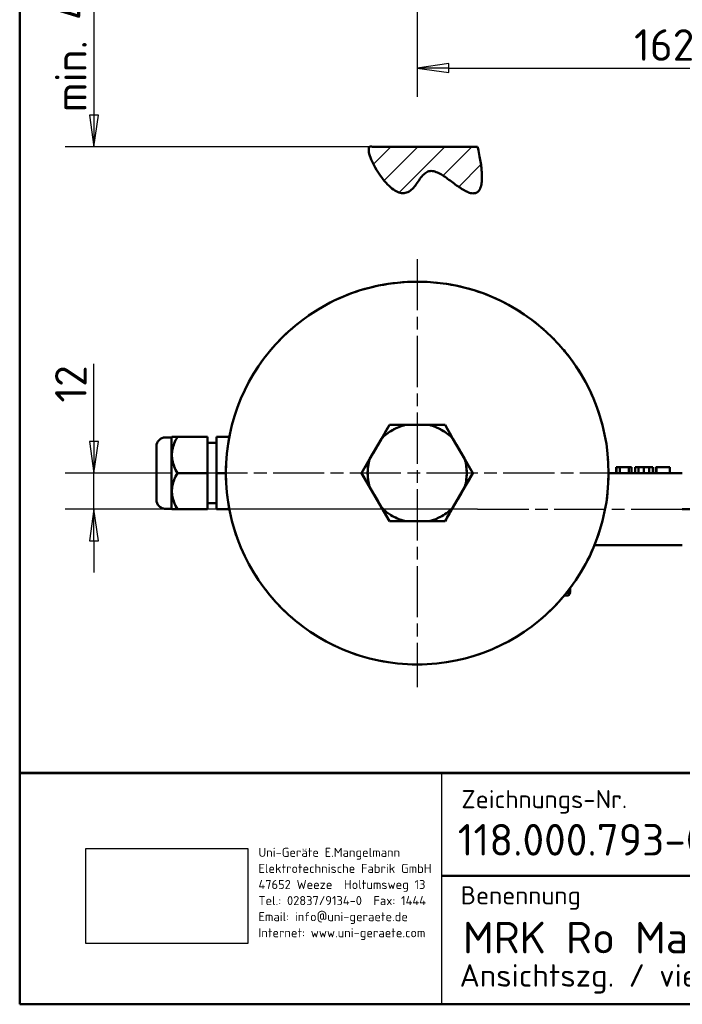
# Model space of a CAD drawing. Header units: millimetres. Extents: x 0 to 630, y 0 to 891.
# Tile 1 of 16: x 30 to 250, y 30 to 357. Entities that reach past the tile are written whole.
import ezdxf
from ezdxf.enums import TextEntityAlignment as Align

# ---------------------------------------------------------------- set-up
doc = ezdxf.new("R2010")
doc.units = ezdxf.units.MM
doc.header["$LTSCALE"] = 3
doc.header["$XCLIPFRAME"] = 0
doc.linetypes.add('CHAIN', pattern=[0.35429999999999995, 0.2362, -0.0295, 0.0591, -0.0295])
doc.linetypes.add('LONG_DASH_DOTTED', pattern=[0.30010000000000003, 0.2362, -0.0295, 0.0049, -0.0295])
for name, color, linetype, lineweight in [('Bemaßungen(DIN)', 7, 'Continuous', 25), ('Mittellinie(DIN)', 4, 'CHAIN', 25), ('Mittelpunktmarkierung(DIN)', 4, 'CHAIN', 25), ('Rahmen_0', 179, 'Continuous', 50), ('Schraffur', 230, 'Continuous', 25), ('Sichtbare Kanten(DIN)', 7, 'Continuous', 50), ('Skizziergeometrie(DIN)', 179, 'Continuous', 50), ('Skizzierlinie(DIN)', 179, 'Continuous', 25), ('Symbole(DIN)', 179, 'Continuous', 25), ('Überlagerung [Formatvorlage Phantomlinien(DIN)]', 179, 'LONG_DASH_DOTTED', 50)]:
    doc.layers.add(name, color=color, linetype=linetype, lineweight=lineweight)
doc.styles.add('Aktuell-DIN', font='isocpeur.ttf')
doc.styles.add('STANDARD-BSI~0', font='isocpeur.ttf')
doc.dimstyles.new('STANDARD-DIN', dxfattribs={"dimscale": 3, "dimtxt": 3.5, "dimasz": 3.5, "dimexe": 3.174999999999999, "dimexo": 0, "dimgap": 0.8, "dimtad": 1, "dimrnd": 1e-08, "dimtxsty": 'STANDARD-BSI~0', "dimblk": 'Filled-1', "dimcen": 0.09, "dimdle": 10, "dimclrd": 5, "dimclre": 5, "dimclrt": 250, "dimadec": 1, "dimazin": 2, "dimtfac": 0.7142857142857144, "dimtdec": 3, "dimtmove": 0, "dimatfit": 3, "dimfxl": 1, "dimtolj": 1, "dimlwd": 25, "dimlwe": 25, "dimarcsym": 0})
picture_1 = doc.add_image_def('image1.bmp', size_in_pixel=(606, 355))

# ---------------------------------------------------------------- blocks, each defined once
blk = doc.blocks.new('Ränder Default Border')
at = {"layer": 'Rahmen_0', "flags": 128}
blk.add_lwpolyline([(10, 10), (10, 287.0000076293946), (200, 287.0000076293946), (200, 10), (10, 10)], dxfattribs=at)
blk = doc.blocks.new('Schriftfelder DIN-UNI-Doku')
at = {"layer": 'Skizziergeometrie(DIN)'}
for p, q in [((290.0227314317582, 125.6332777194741), (100.0227314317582, 125.6332777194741)), ((100.0227314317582, 125.6332777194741), (100.0227314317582, 100)), ((100.0227314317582, 125.5910008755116), (290.0000000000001, 125.5910008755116)), ((146.7999999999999, 114.2226163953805), (220.64856944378, 114.2226163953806)), ((100.0227314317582, 100), (290, 100))]:
    blk.add_line(p, q, dxfattribs=at)
at = {"layer": 'Skizzierlinie(DIN)', "linetype": 'Continuous'}
blk.add_line((146.8, 100), (146.7999999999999, 125.5910008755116), dxfattribs=at)
at = {"layer": 'Symbole(DIN)', "color": 7, "char_height": 2.000000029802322, "attachment_point": 1, "style": 'Aktuell-DIN'}
for s, insert, width in [('\\fISOCPEUR|b0|i0;\\H2.0000;Zeichnungs-Nr.', (148.9639915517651, 123.727242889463), 35.14587594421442), ('\\fISOCPEUR|b0|i0;\\H2.0000;Benennung', (148.8820425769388, 113.0792704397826), 30)]:
    blk.add_mtext(s, dxfattribs=dict(at, insert=insert, width=width))
at = {"layer": 'Symbole(DIN)', "color": 179, "insert": (126.4775650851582, 117.3312824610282), "char_height": 1.000000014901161, "width": 20.29081130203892, "attachment_point": 1, "line_spacing_factor": 1.068348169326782, "style": 'Aktuell-DIN'}
blk.add_mtext('\\fISOCPEUR|b0|i0;\\H1.0000;Uni-Geräte E.Mangelmann\\PElektrotechnische Fabrik GmbH\\P47652 Weeze  Holtumsweg 13\\PTel.: 02837/9134-0  Fax: 1444\\PEmail: info@uni-geraete.de\\PInternet: www.uni-geraete.com', dxfattribs=at)
at = {"layer": 'Symbole(DIN)', "color": 7, "style": 'Aktuell-DIN'}
for tag, p in [('ERSTELLUNGSDATUM', (230.2395898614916, 117.5220630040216)), ('AUTOR', (249.1550728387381, 117.5539797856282)), ('KONTROLLDATUM', (230.6143338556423, 113.2701266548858)), ('KONTROLLIERT_VON', (249.5025282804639, 113.1039797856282))]:
    blk.add_attdef(tag, text='', height=2.000000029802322, dxfattribs=at).set_placement(p, align=Align.BOTTOM_LEFT)
for tag, p in [('BAUTEILNUMMER', (148.5564538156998, 118.2250018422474)), ('TITEL', (149.1291043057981, 107.3922545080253))]:
    blk.add_attdef(tag, text='', height=3.499999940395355, dxfattribs=at).set_placement(p, align=Align.MIDDLE_LEFT)
blk.add_attdef('FirstViewScale', text='', height=3.499999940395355, dxfattribs=at).set_placement((276.7076507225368, 117.0013719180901), align=Align.TOP_CENTER)
for tag, p in [('Blattnummer', (240.4759100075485, 106.0947498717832)), ('Blattgröße', (277.0872062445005, 105.8656012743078))]:
    blk.add_attdef(tag, text='', height=2.000000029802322, dxfattribs=at).set_placement(p, align=Align.MIDDLE_CENTER)
blk.add_attdef('BTL_BE2', text='', height=2.5, dxfattribs=at).set_placement((148.7646904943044, 104.4475900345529), align=Align.TOP_LEFT)
image = blk.add_image(picture_1, insert=(107.3533959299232, 106.723864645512), size_in_units=(17.966900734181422, 10.52516462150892))
image.set_boundary_path([(-0.5, -0.5), (605.4999999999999, 354.5)])
image.dxf.clipping = 0
blk = doc.blocks.new('Filled-1')
at = {"color": 0}
for p, q in [((0, 0), (-1, 0.1428571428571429)), ((-1, 0.1428571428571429), (-1, -0.1428571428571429)), ((-1, 0), (0, 0)), ((-1, -0.1428571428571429), (0, 0))]:
    blk.add_line(p, q, dxfattribs=at)
at = {"color": 0, "flags": 128}
blk.add_lwpolyline([(-1, -0.1428571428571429), (0, 0), (-1, 0.1428571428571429), (-1, -0.1428571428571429)], dxfattribs=at)
at = {"color": 0}
blk.add_solid([(-1, -0.1428571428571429), (0, 0), (-1, 0.1428571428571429), (-1, -0.1428571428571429)], dxfattribs=at)
blk = doc.blocks.new('*D20')
at = {"layer": 'Bemaßungen(DIN)', "color": 5, "linetype": 'Continuous', "lineweight": 25}
for p, q in [((324.1447602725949, 391.9799302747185), (324.1447602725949, 331.6365285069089)), ((162.1447602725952, 366.132392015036), (162.1447602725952, 331.6365285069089)), ((172.6447602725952, 341.1615285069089), (313.6447602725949, 341.1615285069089))]:
    blk.add_line(p, q, dxfattribs=at)
at = {"layer": 'Defpoints', "color": 0, "linetype": 'Continuous'}
for p in [(324.1447602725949, 391.9799302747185), (162.1447602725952, 366.132392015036), (324.1447602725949, 341.1615285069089)]:
    blk.add_point(p, dxfattribs=at)
at = {"layer": 'Bemaßungen(DIN)', "color": 5, "linetype": 'Continuous', "lineweight": 25, "xscale": 10.5, "yscale": 10.5, "zscale": 10.5, "rotation": 180}
blk.add_blockref('Filled-1', (162.1447602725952, 341.1615285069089), dxfattribs=at)
at = {"layer": 'Bemaßungen(DIN)', "color": 5, "linetype": 'Continuous', "lineweight": 25, "xscale": 10.5, "yscale": 10.5, "zscale": 10.5}
blk.add_blockref('Filled-1', (324.1447602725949, 341.1615285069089), dxfattribs=at)
at = {"layer": 'Bemaßungen(DIN)', "color": 250, "linetype": 'Continuous', "lineweight": 25, "true_color": 0x3f3f3f, "insert": (234.2197602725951, 354.0615285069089), "char_height": 10.5, "attachment_point": 1, "style": 'STANDARD-BSI~0'}
blk.add_mtext('\\A1;162', dxfattribs=at)
blk = doc.blocks.new('*D27')
at = {"layer": 'Bemaßungen(DIN)', "color": 5, "linetype": 'Continuous', "lineweight": 25}
for p, q in [((146.3241428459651, 375.0229251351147), (45.13239804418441, 375.0229251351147)), ((54.6573980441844, 364.5229251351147), (54.65739804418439, 325.5229251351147)), ((147.1691366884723, 315.0229251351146), (45.13239804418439, 315.0229251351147))]:
    blk.add_line(p, q, dxfattribs=at)
at = {"layer": 'Defpoints', "color": 0, "linetype": 'Continuous'}
for p in [(146.3241428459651, 375.0229251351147), (54.65739804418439, 315.0229251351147), (147.1691366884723, 315.0229251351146)]:
    blk.add_point(p, dxfattribs=at)
at = {"layer": 'Bemaßungen(DIN)', "color": 5, "linetype": 'Continuous', "lineweight": 25, "xscale": 10.5, "yscale": 10.5, "zscale": 10.5}
for p, rotation in [((54.6573980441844, 375.0229251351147), 90), ((54.65739804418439, 315.0229251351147), 270)]:
    blk.add_blockref('Filled-1', p, dxfattribs=dict(at, rotation=rotation))
at = {"layer": 'Bemaßungen(DIN)', "color": 250, "linetype": 'Continuous', "lineweight": 25, "true_color": 0x3f3f3f, "insert": (41.74944349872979, 319.8229251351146), "char_height": 10.5, "attachment_point": 1, "rotation": 90, "style": 'STANDARD-BSI~0'}
blk.add_mtext('\\A1; min. 45', dxfattribs=at)
blk = doc.blocks.new('*D28')
at = {"layer": 'Bemaßungen(DIN)', "color": 5, "linetype": 'Continuous', "lineweight": 25}
for p, q in [((54.65739804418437, 217.04771974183), (54.65739804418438, 242.84771974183)), ((75.44184299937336, 206.54771974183), (45.13239804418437, 206.54771974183)), ((54.65739804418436, 194.5477197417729), (54.65739804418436, 206.54771974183)), ((182.2126234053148, 194.5477197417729), (45.13239804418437, 194.5477197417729)), ((54.65739804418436, 184.0477197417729), (54.65739804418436, 173.5477197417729))]:
    blk.add_line(p, q, dxfattribs=at)
at = {"layer": 'Defpoints', "color": 0, "linetype": 'Continuous'}
for p in [(75.44184299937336, 206.54771974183), (54.65739804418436, 194.5477197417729), (182.2126234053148, 194.5477197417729)]:
    blk.add_point(p, dxfattribs=at)
at = {"layer": 'Bemaßungen(DIN)', "color": 5, "linetype": 'Continuous', "lineweight": 25, "xscale": 10.5, "yscale": 10.5, "zscale": 10.5}
for p, rotation in [((54.65739804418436, 206.54771974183), 270), ((54.65739804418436, 194.5477197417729), 90)]:
    blk.add_blockref('Filled-1', p, dxfattribs=dict(at, rotation=rotation))
at = {"layer": 'Bemaßungen(DIN)', "color": 250, "linetype": 'Continuous', "lineweight": 25, "true_color": 0x3f3f3f, "insert": (41.75739804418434, 229.94771974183), "char_height": 10.5, "attachment_point": 1, "rotation": 90, "style": 'STANDARD-BSI~0'}
blk.add_mtext('\\A1;12', dxfattribs=at)

msp = doc.modelspace()

# ---------------------------------------------------------------- hatches: boundary and pattern name
at = {"layer": 'Schraffur'}
h = msp.add_hatch(dxfattribs=at)
h.set_pattern_fill('ANSI31', color=256, scale=50.8, style=0)
h.set_pattern_definition([(44.99999999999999, (0, 0), (-4.490128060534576, 4.490128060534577), [])])
edge = h.paths.add_edge_path()
edge.add_spline(control_points=[(182.2174401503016, 315.0229251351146), (186.5152141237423, 296.4713212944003), (179.7433104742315, 294.1072348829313), (160.9550524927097, 325.1125715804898), (159.999286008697, 283.4545679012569), (141.6751271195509, 316.7097897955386), (147.1691366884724, 315.0229251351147)], knot_values=[0, 0, 0, 0, 0, 0.436298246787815, 0.5895249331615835, 1, 1, 1, 1, 1], degree=4, periodic=0)
edge.add_line((147.1691366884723, 315.0229251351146), (182.2174401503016, 315.0229251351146))

# ---------------------------------------------------------------- linework, layer by layer
msp.add_line((147.1691366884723, 315.0229251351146, 30), (182.2174401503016, 315.0229251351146, 30))
msp.add_open_spline([(182.2174401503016, 315.0229251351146), (186.5152141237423, 296.4713212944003), (179.7433104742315, 294.1072348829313), (160.9550524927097, 325.1125715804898), (159.999286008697, 283.4545679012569), (141.6751271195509, 316.7097897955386), (147.1691366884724, 315.0229251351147)], degree=4, knots=[0, 0, 0, 0, 0, 0.436298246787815, 0.5895249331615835, 1, 1, 1, 1, 1])
at = {"layer": 'Mittellinie(DIN)', "linetype": 'CHAIN', "ltscale": 23.99096870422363}
msp.add_line((182.2126234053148, 194.5477197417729), (401.1883979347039, 194.547719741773), dxfattribs=at)
at = {"layer": 'Mittelpunktmarkierung(DIN)', "linetype": 'CHAIN', "ltscale": 23.99096870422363}
for p, q in [((162.1447602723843, 277.6477197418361), (162.1447602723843, 135.4477197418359)), ((233.2447602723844, 206.547719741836), (70.60992297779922, 206.547719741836))]:
    msp.add_line(p, q, dxfattribs=at)
at = {"layer": 'Sichtbare Kanten(DIN)'}
for p, q in [((150.2525643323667, 217.9498331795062), (152.907156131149, 222.5477199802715)), ((152.907156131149, 222.5477199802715), (158.2163382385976, 222.5477199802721)), ((166.0731822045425, 222.5477197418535), (158.2163383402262, 222.5477197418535)), ((166.0731823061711, 222.5477199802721), (171.3823644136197, 222.5477199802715)), ((171.3823644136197, 222.5477199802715), (174.0369562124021, 217.9498331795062)), ((80.44184299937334, 218.404126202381), (78.44184299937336, 218.404126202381)), ((80.44184299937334, 218.404126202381), (80.58543653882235, 218.54771974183)), ((80.44184299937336, 218.404126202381), (80.44184299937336, 194.691313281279)), ((80.58543583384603, 218.5477196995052), (82.4418439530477, 218.5477195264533)), ((92.4418429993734, 218.547719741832), (82.4418429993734, 218.547719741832)), ((92.44184299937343, 206.5477197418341), (92.4418429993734, 218.547719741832)), ((95.4418429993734, 216.54771974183), (92.44184299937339, 216.54771974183)), ((99.68709460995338, 218.547719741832), (95.4418429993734, 218.547719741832)), ((95.4418429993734, 218.547719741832), (95.44184299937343, 206.5477197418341)), ((150.2525647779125, 217.9498329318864), (146.3241428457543, 211.1456065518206)), ((177.9653776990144, 211.1456065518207), (174.0369557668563, 217.9498329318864)), ((75.44184299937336, 197.6913132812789), (75.44184299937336, 215.404126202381)), ((143.6695519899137, 206.547719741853), (146.3241425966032, 211.1456065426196)), ((177.9653779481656, 211.1456065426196), (180.6199685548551, 206.547719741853)), ((92.44184299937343, 206.5477197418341), (82.4418429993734, 206.5477197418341)), ((92.4418429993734, 194.547719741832), (92.44184299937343, 206.5477197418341)), ((95.44184299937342, 206.5477197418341), (95.4418429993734, 194.547719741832)), ((98.5447602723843, 206.5477197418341), (95.44184299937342, 206.5477197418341)), ((146.3241425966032, 201.9498329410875), (143.6695519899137, 206.547719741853)), ((180.6199685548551, 206.5477197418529), (177.9653779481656, 201.9498329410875)), ((250.266375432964, 206.5477197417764), (225.7447602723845, 206.5477197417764)), ((228.3951290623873, 208.5477197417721), (228.2835436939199, 208.547719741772)), ((228.28354369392, 206.5477197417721), (228.2835436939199, 208.547719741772)), ((229.4877357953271, 208.5477197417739), (228.3951290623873, 208.5477197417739)), ((228.3951290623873, 206.5477197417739), (228.3951290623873, 208.5477197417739)), ((232.5191383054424, 208.547719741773), (229.4877357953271, 208.5477197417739)), ((229.4877357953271, 206.5477197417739), (229.4877357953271, 208.5477197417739)), ((233.3281322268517, 208.5477197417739), (232.5191383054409, 208.5477197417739)), ((232.5191383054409, 206.5477197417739), (232.5191383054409, 208.5477197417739)), ((233.3281322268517, 206.5477197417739), (233.3281322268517, 208.5477197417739)), ((235.676074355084, 208.5477197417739), (234.5927664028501, 208.5477197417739)), ((234.5927664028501, 206.5477197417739), (234.5927664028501, 208.5477197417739)), ((237.1406323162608, 208.5477197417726), (235.676074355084, 208.5477197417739)), ((235.676074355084, 206.5477197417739), (235.676074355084, 208.5477197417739)), ((237.4660932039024, 208.5477195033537), (237.1406327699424, 208.547719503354)), ((237.4660896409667, 206.5477197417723), (237.4660896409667, 208.5477197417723)), ((237.7590047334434, 208.547719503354), (237.4660932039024, 208.5477195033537)), ((239.2049616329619, 208.5477197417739), (237.7590012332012, 208.5477197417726)), ((240.418452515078, 208.5477197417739), (239.2049616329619, 208.5477197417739)), ((239.2049616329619, 206.5477197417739), (239.2049616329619, 208.5477197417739)), ((240.418452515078, 206.5477197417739), (240.418452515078, 208.5477197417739)), ((241.6458915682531, 208.5477197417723), (241.5064098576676, 208.5477197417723)), ((241.5064098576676, 206.5477197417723), (241.5064098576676, 208.5477197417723)), ((246.0628124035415, 208.5477197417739), (241.645891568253, 208.5477197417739)), ((241.645891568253, 206.5477197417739), (241.645891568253, 208.5477197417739)), ((246.0628124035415, 206.5477197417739), (246.0628124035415, 208.5477197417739)), ((146.3241428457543, 201.9498329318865), (150.2525647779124, 195.1456065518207)), ((174.0369557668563, 195.1456065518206), (177.9653776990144, 201.9498329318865)), ((95.4418429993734, 196.54771974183), (92.44184299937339, 196.54771974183)), ((80.44184299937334, 194.691313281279), (78.44184299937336, 194.691313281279)), ((80.44184299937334, 194.691313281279), (80.58543653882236, 194.5477197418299)), ((82.4418439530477, 194.5477196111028), (80.58543583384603, 194.5477197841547)), ((92.4418429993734, 194.547719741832), (82.4418429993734, 194.547719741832)), ((99.6870946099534, 194.547719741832), (95.4418429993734, 194.547719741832)), ((152.907156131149, 190.5477195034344), (150.2525643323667, 195.145606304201)), ((174.0369562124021, 195.145606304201), (171.3823644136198, 190.5477195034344)), ((250.1910220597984, 194.5477197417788), (259.4594155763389, 194.5477197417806)), ((158.2163382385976, 190.547719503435), (152.907156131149, 190.5477195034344)), ((158.2163383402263, 190.5477197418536), (166.0731822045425, 190.5477197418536)), ((171.3823644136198, 190.5477195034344), (166.0731823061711, 190.547719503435)), ((221.042637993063, 182.5477197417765), (250.266375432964, 182.5477197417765)), ((212.944860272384, 166.8345163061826), (212.944860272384, 168.2814181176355)), ((211.0030789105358, 165.8313262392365), (212.3643036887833, 165.8313262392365)), ((211.7481467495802, 166.742392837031), (212.3643036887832, 166.742392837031)), ((212.943678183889, 166.8324688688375), (212.4248610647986, 165.9338512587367)), ((212.944860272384, 166.8345163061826), (212.9436781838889, 166.8324688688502))]:
    msp.add_line(p, q, dxfattribs=at)
at = {"layer": 'Sichtbare Kanten(DIN)', "flags": 128}
for points in [[(82.4418439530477, 218.5477195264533), (82.1262969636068, 217.9805986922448), (81.8448414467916, 217.4322747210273), (81.59548422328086, 216.9004208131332), (81.37651106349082, 216.3829121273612), (81.1864604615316, 215.8777875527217), (81.02409025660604, 215.3832245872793), (80.88836571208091, 214.8975173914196), (80.77843328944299, 214.4190551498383), (80.6936182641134, 213.9463005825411), (80.6333961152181, 213.4777782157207), (80.59740921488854, 213.0120524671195), (80.58543583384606, 212.5477194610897), (80.59740921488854, 212.0833867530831), (80.6333961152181, 211.6176615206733), (80.6936182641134, 211.1491390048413), (80.77843328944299, 210.6763849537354), (80.88836571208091, 210.1979221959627), (81.02409025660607, 209.7122151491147), (81.18646046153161, 209.2176521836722), (81.37651106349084, 208.7125270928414), (81.59548422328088, 208.195018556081), (81.84484144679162, 207.6631655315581), (82.1262969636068, 207.1148405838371), (82.44184395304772, 206.5477193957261)], [(82.44184395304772, 206.5477193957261), (82.1262969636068, 205.9805985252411), (81.84484144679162, 205.4322742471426), (81.59548422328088, 204.9004206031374), (81.37651106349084, 204.3829121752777), (81.18646046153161, 203.8777871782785), (81.02409025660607, 203.3832242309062), (80.88836571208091, 202.8975170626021), (80.77843328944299, 202.4190543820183), (80.6936182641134, 201.9463002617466), (80.6333961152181, 201.4777776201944), (80.59740921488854, 201.0120526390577), (80.58543583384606, 200.5477195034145), (80.59740921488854, 200.0833863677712), (80.6333961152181, 199.6176613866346), (80.6936182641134, 199.1491387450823), (80.77843328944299, 198.6763846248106), (80.88836571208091, 198.1979219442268), (81.02409025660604, 197.7122147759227), (81.1864604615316, 197.2176518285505), (81.37651106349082, 196.7125268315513), (81.59548422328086, 196.1950184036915), (81.8448414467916, 195.6631647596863), (82.1262969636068, 195.1148404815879), (82.4418439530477, 194.5477196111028)], [(212.3643037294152, 166.7423930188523), (212.382576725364, 166.7967479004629), (212.4005174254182, 166.8508141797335), (212.41812880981, 166.9045987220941), (212.4354141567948, 166.9581083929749), (212.4523758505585, 167.0113492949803), (212.4690168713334, 167.0643280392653), (212.4853401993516, 167.1170509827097), (212.5013479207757, 167.169524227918), (212.5170427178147, 167.2217543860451), (212.5324272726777, 167.2737475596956), (212.5475036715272, 167.3255093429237), (212.5622745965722, 167.377046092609), (212.5767418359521, 167.4283636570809), (212.5909077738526, 167.4794681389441), (212.6047747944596, 167.5303648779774), (212.6183443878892, 167.5810599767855), (212.6316186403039, 167.6315590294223), (212.6445999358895, 167.6818676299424), (212.6572897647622, 167.7319913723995), (212.6696893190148, 167.7819358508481), (212.6818015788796, 167.8317064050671), (212.693627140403, 167.8813087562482), (212.7051677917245, 167.9307481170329), (212.7164253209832, 167.9800297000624)], [(212.943678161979, 166.8324689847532), (212.9406919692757, 166.8288736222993), (212.93589737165, 166.8252834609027), (212.9293033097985, 166.821695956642), (212.9209169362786, 166.8181086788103), (212.910741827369, 166.8145188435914), (212.8987797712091, 166.8109239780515), (212.8850295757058, 166.8073217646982), (212.8694882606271, 166.8037091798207), (212.8521498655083, 166.8000841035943), (212.833005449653, 166.7964438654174), (212.8120436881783, 166.7927857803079), (212.7892520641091, 166.7891077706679), (212.7646126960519, 166.7854065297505), (212.7381082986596, 166.7816800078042), (212.7097168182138, 166.777925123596), (212.6794132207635, 166.7741396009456), (212.6471718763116, 166.7703201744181), (212.6129614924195, 166.766464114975), (212.5767501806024, 166.7625685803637), (212.53850188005, 166.7586308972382), (212.4981769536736, 166.7546476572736), (212.455733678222, 166.7506158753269), (212.4111255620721, 166.7465320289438), (212.3643037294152, 166.7423930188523)], [(212.3643037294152, 165.8313264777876), (212.3899820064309, 165.8742426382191), (212.415001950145, 165.9168404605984), (212.4393716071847, 165.9591301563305), (212.4630990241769, 166.0011225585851), (212.4861916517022, 166.0428264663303), (212.5086572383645, 166.0842532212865), (212.5305026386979, 166.125411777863), (212.5517347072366, 166.1663115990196), (212.5723597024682, 166.2069623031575), (212.5923838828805, 166.2473730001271), (212.6118132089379, 166.2875536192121), (212.6306530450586, 166.3275122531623), (212.6489093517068, 166.3672581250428), (212.6665868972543, 166.406799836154), (212.6836904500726, 166.4461464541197), (212.7002247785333, 166.4853061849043), (212.7161940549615, 166.5242874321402), (212.7316024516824, 166.5630990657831), (212.7464541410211, 166.6017491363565), (212.7607521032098, 166.6402454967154), (212.7745005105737, 166.6785967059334), (212.787702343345, 166.7168105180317), (212.8003599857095, 166.7548952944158), (212.8124764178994, 166.7928584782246)]]:
    msp.add_lwpolyline(points, dxfattribs=at)
at = {"layer": 'Sichtbare Kanten(DIN)'}
msp.add_circle((162.1447602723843, 206.547719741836), 63.6000000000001, dxfattribs=at)
for centre, radius, start, end in [((162.1447602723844, 206.5477197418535), 16.47520861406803, 103.7947482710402, 136.2052517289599), ((162.1447602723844, 206.5477197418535), 16.47520861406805, 43.7947482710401, 76.20525172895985), ((78.44184299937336, 215.404126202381), 3.000000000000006, 90, 180), ((162.1447602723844, 206.5477197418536), 16.475208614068, 163.7947482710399, 196.2052517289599), ((162.1447602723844, 206.5477197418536), 16.47520861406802, 343.7947482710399, 16.20525172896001), ((78.44184299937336, 197.6913132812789), 3.000000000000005, 180, 270), ((162.1447602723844, 206.5477197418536), 16.475208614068, 223.7947482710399, 256.2052517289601), ((162.1447602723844, 206.5477197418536), 16.47520861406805, 283.79474827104, 316.20525172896)]:
    msp.add_arc(centre, radius, start, end, dxfattribs=at)
at = {"layer": 'Skizziergeometrie(DIN)'}
msp.add_line((147.1691366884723, 315.0229251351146), (182.2174401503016, 315.0229251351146), dxfattribs=at)
msp.add_open_spline([(147.1691366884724, 315.0229251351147), (141.6751271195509, 316.7097897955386), (159.999286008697, 283.4545679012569), (160.9550524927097, 325.1125715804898), (179.7433104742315, 294.1072348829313), (186.5152141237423, 296.4713212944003), (182.2174401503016, 315.0229251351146)], degree=4, knots=[0, 0, 0, 0, 0, 0.4104750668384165, 0.5637017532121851, 1, 1, 1, 1, 1], dxfattribs=at)
at = {"layer": 'Überlagerung [Formatvorlage Phantomlinien(DIN)]', "ltscale": 2.486324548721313}
for p, q in [((150.2525643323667, 217.9498331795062), (152.907156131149, 222.5477199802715)), ((171.3823644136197, 222.5477199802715), (174.0369562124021, 217.9498331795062)), ((152.907156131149, 190.5477195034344), (150.2525643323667, 195.145606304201)), ((174.0369562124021, 195.145606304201), (171.3823644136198, 190.5477195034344))]:
    msp.add_line(p, q, dxfattribs=at)
at = {"layer": 'Überlagerung [Formatvorlage Phantomlinien(DIN)]', "ltscale": 2.486324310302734}
for p, q in [((152.907156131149, 222.5477199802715), (158.2163382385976, 222.5477199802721)), ((166.0731823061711, 222.5477199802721), (171.3823644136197, 222.5477199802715)), ((143.6695519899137, 206.547719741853), (146.3241425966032, 211.1456065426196)), ((177.9653779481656, 211.1456065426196), (180.6199685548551, 206.547719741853)), ((146.3241425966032, 201.9498329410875), (143.6695519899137, 206.547719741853)), ((180.6199685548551, 206.5477197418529), (177.9653779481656, 201.9498329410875)), ((158.2163382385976, 190.547719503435), (152.907156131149, 190.5477195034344)), ((171.3823644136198, 190.5477195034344), (166.0731823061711, 190.547719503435))]:
    msp.add_line(p, q, dxfattribs=at)
at = {"layer": 'Überlagerung [Formatvorlage Phantomlinien(DIN)]', "ltscale": 3.435694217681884}
for p, q in [((166.0731822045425, 222.5477197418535), (158.2163383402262, 222.5477197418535)), ((150.2525647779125, 217.9498329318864), (146.3241428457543, 211.1456065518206)), ((177.9653776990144, 211.1456065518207), (174.0369557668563, 217.9498329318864)), ((146.3241428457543, 201.9498329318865), (150.2525647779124, 195.1456065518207)), ((174.0369557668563, 195.1456065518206), (177.9653776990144, 201.9498329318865)), ((158.2163383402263, 190.5477197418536), (166.0731822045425, 190.5477197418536))]:
    msp.add_line(p, q, dxfattribs=at)
at = {"layer": 'Überlagerung [Formatvorlage Phantomlinien(DIN)]', "ltscale": 0.8744990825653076}
for p, q in [((80.44184299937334, 218.404126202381), (78.44184299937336, 218.404126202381)), ((228.28354369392, 206.5477197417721), (228.2835436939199, 208.547719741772)), ((228.3951290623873, 206.5477197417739), (228.3951290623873, 208.5477197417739)), ((229.4877357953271, 206.5477197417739), (229.4877357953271, 208.5477197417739)), ((232.5191383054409, 206.5477197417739), (232.5191383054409, 208.5477197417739)), ((233.3281322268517, 206.5477197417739), (233.3281322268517, 208.5477197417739)), ((234.5927664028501, 206.5477197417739), (234.5927664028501, 208.5477197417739)), ((235.676074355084, 206.5477197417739), (235.676074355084, 208.5477197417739)), ((237.4660896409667, 206.5477197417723), (237.4660896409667, 208.5477197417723)), ((239.2049616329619, 206.5477197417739), (239.2049616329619, 208.5477197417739)), ((240.418452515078, 206.5477197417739), (240.418452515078, 208.5477197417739)), ((241.5064098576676, 206.5477197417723), (241.5064098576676, 208.5477197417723)), ((241.645891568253, 206.5477197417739), (241.645891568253, 208.5477197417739)), ((246.0628124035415, 206.5477197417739), (246.0628124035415, 208.5477197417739)), ((80.44184299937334, 194.691313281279), (78.44184299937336, 194.691313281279))]:
    msp.add_line(p, q, dxfattribs=at)
at = {"layer": 'Überlagerung [Formatvorlage Phantomlinien(DIN)]', "ltscale": 0.0887032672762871}
for p, q in [((80.44184299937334, 218.404126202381), (80.58543653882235, 218.54771974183)), ((80.44184299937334, 194.691313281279), (80.58543653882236, 194.5477197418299))]:
    msp.add_line(p, q, dxfattribs=at)
at = {"layer": 'Überlagerung [Formatvorlage Phantomlinien(DIN)]', "ltscale": 16.28843307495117}
msp.add_line((80.44184299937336, 218.404126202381), (80.44184299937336, 194.691313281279), dxfattribs=at)
at = {"layer": 'Überlagerung [Formatvorlage Phantomlinien(DIN)]', "ltscale": 3.165490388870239}
msp.add_line((80.58543583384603, 218.5477196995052), (82.4418439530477, 218.5477195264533), dxfattribs=at)
at = {"layer": 'Überlagerung [Formatvorlage Phantomlinien(DIN)]', "ltscale": 4.372895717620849}
for p, q in [((92.4418429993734, 218.547719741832), (82.4418429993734, 218.547719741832)), ((92.44184299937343, 206.5477197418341), (82.4418429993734, 206.5477197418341)), ((92.4418429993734, 194.547719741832), (82.4418429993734, 194.547719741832))]:
    msp.add_line(p, q, dxfattribs=at)
at = {"layer": 'Überlagerung [Formatvorlage Phantomlinien(DIN)]', "ltscale": 6.059300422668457}
for p, q in [((92.44184299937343, 206.5477197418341), (92.4418429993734, 218.547719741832)), ((95.4418429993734, 218.547719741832), (95.44184299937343, 206.5477197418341)), ((92.4418429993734, 194.547719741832), (92.44184299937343, 206.5477197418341)), ((95.44184299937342, 206.5477197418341), (95.4418429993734, 194.547719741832))]:
    msp.add_line(p, q, dxfattribs=at)
at = {"layer": 'Überlagerung [Formatvorlage Phantomlinien(DIN)]', "ltscale": 1.311798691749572}
for p, q in [((95.4418429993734, 216.54771974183), (92.44184299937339, 216.54771974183)), ((95.4418429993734, 196.54771974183), (92.44184299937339, 196.54771974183))]:
    msp.add_line(p, q, dxfattribs=at)
at = {"layer": 'Überlagerung [Formatvorlage Phantomlinien(DIN)]', "ltscale": 1.856346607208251}
for p, q in [((99.68709460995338, 218.547719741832), (95.4418429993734, 218.547719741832)), ((99.6870946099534, 194.547719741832), (95.4418429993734, 194.547719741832))]:
    msp.add_line(p, q, dxfattribs=at)
at = {"layer": 'Überlagerung [Formatvorlage Phantomlinien(DIN)]', "ltscale": 12.16698265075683}
msp.add_line((75.44184299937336, 197.6913132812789), (75.44184299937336, 215.404126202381), dxfattribs=at)
at = {"layer": 'Überlagerung [Formatvorlage Phantomlinien(DIN)]', "ltscale": 1.356804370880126}
msp.add_line((98.5447602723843, 206.5477197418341), (95.44184299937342, 206.5477197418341), dxfattribs=at)
at = {"layer": 'Überlagerung [Formatvorlage Phantomlinien(DIN)]', "ltscale": 10.7231912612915}
msp.add_line((250.266375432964, 206.5477197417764), (225.7447602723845, 206.5477197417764), dxfattribs=at)
at = {"layer": 'Überlagerung [Formatvorlage Phantomlinien(DIN)]', "ltscale": 0.0822279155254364}
msp.add_line((228.3951290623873, 208.5477197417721), (228.2835436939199, 208.547719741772), dxfattribs=at)
at = {"layer": 'Überlagerung [Formatvorlage Phantomlinien(DIN)]', "ltscale": 0.4776964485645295}
msp.add_line((229.4877357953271, 208.5477197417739), (228.3951290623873, 208.5477197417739), dxfattribs=at)
at = {"layer": 'Überlagerung [Formatvorlage Phantomlinien(DIN)]', "ltscale": 1.871752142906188}
msp.add_line((232.5191383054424, 208.547719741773), (229.4877357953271, 208.5477197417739), dxfattribs=at)
at = {"layer": 'Überlagerung [Formatvorlage Phantomlinien(DIN)]', "ltscale": 0.3536726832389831}
msp.add_line((233.3281322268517, 208.5477197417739), (232.5191383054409, 208.5477197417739), dxfattribs=at)
at = {"layer": 'Überlagerung [Formatvorlage Phantomlinien(DIN)]', "ltscale": 0.4736300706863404}
msp.add_line((235.676074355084, 208.5477197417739), (234.5927664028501, 208.5477197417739), dxfattribs=at)
at = {"layer": 'Überlagerung [Formatvorlage Phantomlinien(DIN)]', "ltscale": 1.963567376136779}
msp.add_line((237.1406323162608, 208.5477197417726), (235.676074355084, 208.5477197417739), dxfattribs=at)
at = {"layer": 'Überlagerung [Formatvorlage Phantomlinien(DIN)]', "ltscale": 0.4499795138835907}
msp.add_line((237.4660932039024, 208.5477195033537), (237.1406327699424, 208.547719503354), dxfattribs=at)
at = {"layer": 'Überlagerung [Formatvorlage Phantomlinien(DIN)]', "ltscale": 0.414617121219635}
msp.add_line((237.7590047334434, 208.547719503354), (237.4660932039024, 208.5477195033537), dxfattribs=at)
at = {"layer": 'Überlagerung [Formatvorlage Phantomlinien(DIN)]', "ltscale": 1.991750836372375}
msp.add_line((239.2049616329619, 208.5477197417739), (237.7590012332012, 208.5477197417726), dxfattribs=at)
at = {"layer": 'Überlagerung [Formatvorlage Phantomlinien(DIN)]', "ltscale": 0.5305590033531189}
msp.add_line((240.418452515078, 208.5477197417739), (239.2049616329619, 208.5477197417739), dxfattribs=at)
at = {"layer": 'Überlagerung [Formatvorlage Phantomlinien(DIN)]', "ltscale": 0.0608952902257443}
msp.add_line((241.6458915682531, 208.5477197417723), (241.5064098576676, 208.5477197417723), dxfattribs=at)
at = {"layer": 'Überlagerung [Formatvorlage Phantomlinien(DIN)]', "ltscale": 1.93141746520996}
msp.add_line((246.0628124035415, 208.5477197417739), (241.645891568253, 208.5477197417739), dxfattribs=at)
at = {"layer": 'Überlagerung [Formatvorlage Phantomlinien(DIN)]', "ltscale": 3.16549015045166}
msp.add_line((82.4418439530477, 194.5477196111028), (80.58543583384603, 194.5477197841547), dxfattribs=at)
at = {"layer": 'Überlagerung [Formatvorlage Phantomlinien(DIN)]', "ltscale": 5.184011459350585}
msp.add_line((250.1910220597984, 194.5477197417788), (259.4594155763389, 194.5477197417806), dxfattribs=at)
at = {"layer": 'Überlagerung [Formatvorlage Phantomlinien(DIN)]', "ltscale": 12.77942752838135}
msp.add_line((221.042637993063, 182.5477197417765), (250.266375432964, 182.5477197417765), dxfattribs=at)
at = {"layer": 'Überlagerung [Formatvorlage Phantomlinien(DIN)]', "ltscale": 1.93354594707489}
msp.add_line((212.9448602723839, 166.8345163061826), (212.9448602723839, 168.2814181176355), dxfattribs=at)
at = {"layer": 'Überlagerung [Formatvorlage Phantomlinien(DIN)]', "ltscale": 0.5951629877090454}
msp.add_line((211.0030789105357, 165.8313262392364), (212.3643036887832, 165.8313262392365), dxfattribs=at)
at = {"layer": 'Überlagerung [Formatvorlage Phantomlinien(DIN)]', "ltscale": 0.2693451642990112}
msp.add_line((211.7481467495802, 166.742392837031), (212.3643036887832, 166.742392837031), dxfattribs=at)
at = {"layer": 'Überlagerung [Formatvorlage Phantomlinien(DIN)]', "ltscale": 0.4536570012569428}
msp.add_line((212.9436781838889, 166.8324688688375), (212.4248610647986, 165.9338512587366), dxfattribs=at)
at = {"layer": 'Überlagerung [Formatvorlage Phantomlinien(DIN)]', "ltscale": 0.0009338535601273}
msp.add_line((212.9448602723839, 166.8345163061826), (212.9436781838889, 166.8324688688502), dxfattribs=at)
at = {"layer": 'Überlagerung [Formatvorlage Phantomlinien(DIN)]', "ltscale": 6.330787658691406, "flags": 128}
for points in [[(82.4418439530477, 218.5477195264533), (82.1262969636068, 217.9805986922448), (81.8448414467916, 217.4322747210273), (81.59548422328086, 216.9004208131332), (81.37651106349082, 216.3829121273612), (81.1864604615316, 215.8777875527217), (81.02409025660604, 215.3832245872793), (80.88836571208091, 214.8975173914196), (80.77843328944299, 214.4190551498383), (80.6936182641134, 213.9463005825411), (80.6333961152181, 213.4777782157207), (80.59740921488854, 213.0120524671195), (80.58543583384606, 212.5477194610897), (80.59740921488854, 212.0833867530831), (80.6333961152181, 211.6176615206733), (80.6936182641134, 211.1491390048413), (80.77843328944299, 210.6763849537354), (80.88836571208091, 210.1979221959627), (81.02409025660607, 209.7122151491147), (81.18646046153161, 209.2176521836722), (81.37651106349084, 208.7125270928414), (81.59548422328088, 208.195018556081), (81.84484144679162, 207.6631655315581), (82.1262969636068, 207.1148405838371), (82.44184395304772, 206.5477193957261)], [(82.44184395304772, 206.5477193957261), (82.1262969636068, 205.9805985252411), (81.84484144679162, 205.4322742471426), (81.59548422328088, 204.9004206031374), (81.37651106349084, 204.3829121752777), (81.18646046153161, 203.8777871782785), (81.02409025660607, 203.3832242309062), (80.88836571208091, 202.8975170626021), (80.77843328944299, 202.4190543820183), (80.6936182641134, 201.9463002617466), (80.6333961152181, 201.4777776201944), (80.59740921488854, 201.0120526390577), (80.58543583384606, 200.5477195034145), (80.59740921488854, 200.0833863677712), (80.6333961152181, 199.6176613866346), (80.6936182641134, 199.1491387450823), (80.77843328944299, 198.6763846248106), (80.88836571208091, 198.1979219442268), (81.02409025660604, 197.7122147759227), (81.1864604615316, 197.2176518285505), (81.37651106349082, 196.7125268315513), (81.59548422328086, 196.1950184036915), (81.8448414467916, 195.6631647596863), (82.1262969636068, 195.1148404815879), (82.4418439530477, 194.5477196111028)]]:
    msp.add_lwpolyline(points, dxfattribs=at)
at = {"layer": 'Überlagerung [Formatvorlage Phantomlinien(DIN)]', "ltscale": 0.6528795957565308, "flags": 128}
msp.add_lwpolyline([(212.3643037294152, 166.7423930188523), (212.382576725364, 166.7967479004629), (212.4005174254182, 166.8508141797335), (212.4181288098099, 166.9045987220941), (212.4354141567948, 166.9581083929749), (212.4523758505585, 167.0113492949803), (212.4690168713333, 167.0643280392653), (212.4853401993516, 167.1170509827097), (212.5013479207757, 167.169524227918), (212.5170427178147, 167.2217543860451), (212.5324272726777, 167.2737475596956), (212.5475036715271, 167.3255093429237), (212.5622745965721, 167.377046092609), (212.576741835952, 167.4283636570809), (212.5909077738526, 167.4794681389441), (212.6047747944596, 167.5303648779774), (212.6183443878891, 167.5810599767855), (212.6316186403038, 167.6315590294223), (212.6445999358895, 167.6818676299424), (212.6572897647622, 167.7319913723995), (212.6696893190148, 167.7819358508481), (212.6818015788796, 167.8317064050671), (212.693627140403, 167.8813087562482), (212.7051677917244, 167.9307481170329), (212.7164253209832, 167.9800297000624)], dxfattribs=at)
at = {"layer": 'Überlagerung [Formatvorlage Phantomlinien(DIN)]', "ltscale": 1.594767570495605, "flags": 128}
msp.add_lwpolyline([(212.943678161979, 166.8324689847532), (212.9406919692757, 166.8288736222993), (212.93589737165, 166.8252834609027), (212.9293033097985, 166.821695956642), (212.9209169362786, 166.8181086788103), (212.910741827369, 166.8145188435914), (212.898779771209, 166.8109239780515), (212.8850295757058, 166.8073217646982), (212.8694882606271, 166.8037091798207), (212.8521498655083, 166.8000841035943), (212.8330054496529, 166.7964438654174), (212.8120436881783, 166.7927857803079), (212.7892520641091, 166.7891077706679), (212.7646126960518, 166.7854065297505), (212.7381082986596, 166.7816800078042), (212.7097168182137, 166.777925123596), (212.6794132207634, 166.7741396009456), (212.6471718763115, 166.7703201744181), (212.6129614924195, 166.766464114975), (212.5767501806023, 166.7625685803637), (212.5385018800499, 166.7586308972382), (212.4981769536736, 166.7546476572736), (212.4557336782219, 166.7506158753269), (212.4111255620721, 166.7465320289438), (212.3643037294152, 166.7423930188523)], dxfattribs=at)
at = {"layer": 'Überlagerung [Formatvorlage Phantomlinien(DIN)]', "ltscale": 0.9015914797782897, "flags": 128}
msp.add_lwpolyline([(212.3643037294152, 165.8313264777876), (212.3899820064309, 165.8742426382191), (212.415001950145, 165.9168404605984), (212.4393716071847, 165.9591301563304), (212.4630990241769, 166.001122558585), (212.4861916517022, 166.0428264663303), (212.5086572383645, 166.0842532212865), (212.5305026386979, 166.1254117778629), (212.5517347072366, 166.1663115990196), (212.5723597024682, 166.2069623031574), (212.5923838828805, 166.2473730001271), (212.6118132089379, 166.2875536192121), (212.6306530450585, 166.3275122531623), (212.6489093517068, 166.3672581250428), (212.6665868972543, 166.406799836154), (212.6836904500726, 166.4461464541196), (212.7002247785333, 166.4853061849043), (212.7161940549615, 166.5242874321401), (212.7316024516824, 166.5630990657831), (212.7464541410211, 166.6017491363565), (212.7607521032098, 166.6402454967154), (212.7745005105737, 166.6785967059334), (212.787702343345, 166.7168105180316), (212.8003599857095, 166.7548952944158), (212.8124764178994, 166.7928584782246)], dxfattribs=at)
at = {"layer": 'Überlagerung [Formatvorlage Phantomlinien(DIN)]', "ltscale": 49.31819915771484}
msp.add_circle((162.1447602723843, 206.547719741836), 63.6000000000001, dxfattribs=at)
at = {"layer": 'Überlagerung [Formatvorlage Phantomlinien(DIN)]', "ltscale": 4.075326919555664}
for centre, radius, start, end in [((162.1447602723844, 206.5477197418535), 16.47520861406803, 103.7947482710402, 136.2052517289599), ((162.1447602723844, 206.5477197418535), 16.47520861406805, 43.7947482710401, 76.20525172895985), ((162.1447602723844, 206.5477197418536), 16.475208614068, 163.7947482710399, 196.2052517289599), ((162.1447602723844, 206.5477197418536), 16.47520861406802, 343.7947482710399, 16.20525172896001), ((162.1447602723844, 206.5477197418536), 16.475208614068, 223.7947482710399, 256.2052517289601), ((162.1447602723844, 206.5477197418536), 16.47520861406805, 283.79474827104, 316.20525172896)]:
    msp.add_arc(centre, radius, start, end, dxfattribs=at)
at = {"layer": 'Überlagerung [Formatvorlage Phantomlinien(DIN)]', "ltscale": 2.060625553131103}
for centre, radius, start, end in [((78.44184299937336, 215.404126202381), 3.000000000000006, 90, 180), ((78.44184299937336, 197.6913132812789), 3.000000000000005, 180, 270)]:
    msp.add_arc(centre, radius, start, end, dxfattribs=at)

# ---------------------------------------------------------------- block references
at = {"xscale": 3, "yscale": 3, "zscale": 3}
msp.add_blockref('Ränder Default Border', (0, 0), dxfattribs=at)
ref = msp.add_blockref('Schriftfelder DIN-UNI-Doku', (-270.0681942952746, -270), dxfattribs=dict(xscale=3, yscale=3, zscale=3))
ref.add_attrib('BAUTEILNUMMER', '118.000.793-02', dxfattribs={"layer": 'Symbole(DIN)', "color": 7, "height": 10.49999982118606, "style": 'Aktuell-DIN'}).set_placement((175.6011671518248, 84.67500552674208), align=Align.MIDDLE_LEFT)
ref.add_attrib('TITEL', 'MRK Ro Ma 30N-4', dxfattribs={"layer": 'Symbole(DIN)', "color": 7, "height": 10.49999982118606, "style": 'Aktuell-DIN'}).set_placement((177.3191186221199, 52.17676352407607), align=Align.MIDDLE_LEFT)
ref.add_attrib('BTL_BE2', 'Ansichtszg. / view drawing         ', dxfattribs={"layer": 'Symbole(DIN)', "color": 7, "height": 7.5, "style": 'Aktuell-DIN'}).set_placement((176.2258771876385, 43.34277010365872), align=Align.TOP_LEFT)

# ---------------------------------------------------------------- dimensions: what is measured, and where the dimension line sits
at = {"layer": 'Bemaßungen(DIN)', "color": 5, "linetype": 'Continuous', "lineweight": 25, "true_color": 0x0000ff}
for base, p1, p2, angle, picture, middle in [((324.1447602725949, 341.1615285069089), (162.1447602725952, 366.132392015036), (324.1447602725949, 391.9799302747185), 180, '*D20', (243.1447602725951, 341.1615285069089)), ((54.65739804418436, 194.5477197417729), (75.44184299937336, 206.54771974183), (182.2126234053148, 194.5477197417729), 270, '*D28', (54.65739804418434, 235.1977197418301))]:
    dim = msp.add_linear_dim(base=base, p1=p1, p2=p2, angle=angle, dimstyle='STANDARD-DIN', override={"dimdec": 2, "dimtp": 0, "dimtm": 0, "dimtdec": 3, "dimatfit": 2}, dxfattribs=at)
    dim.commit()
    dim.dimension.update_dxf_attribs({"geometry": picture, "text_midpoint": middle, "dimtype": 160})
dim = msp.add_linear_dim(base=(54.65739804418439, 315.0229251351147), p1=(146.3241428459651, 375.0229251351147), p2=(147.1691366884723, 315.0229251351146), angle=270, text=' min. 45', dimstyle='STANDARD-DIN', override={"dimdec": 2, "dimtp": 0, "dimtm": 0, "dimtdec": 3, "dimatfit": 2}, dxfattribs=at)
dim.commit()
dim.dimension.update_dxf_attribs({"geometry": '*D27', "text_midpoint": (54.65739804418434, 345.0229251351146), "dimtype": 160})

doc.saveas('drawing.dxf')
